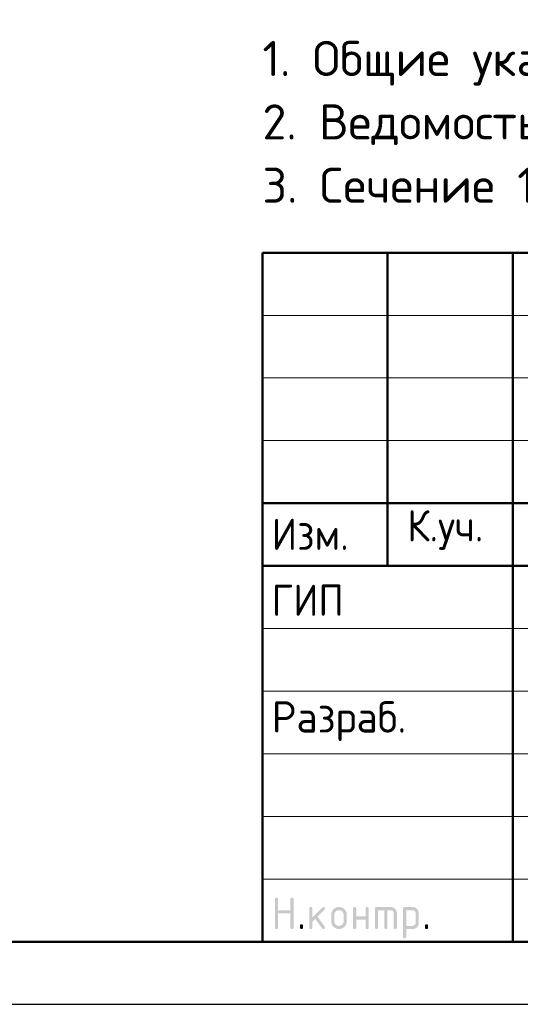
# Model space of a CAD drawing. Header units: millimetres. Extents: x 0 to 21000, y 0 to 14850.
# Tile 2 of 7: x 10530 to 12530, y 0 to 3930. Entities that reach past the tile are written whole.
import ezdxf

# ---------------------------------------------------------------- set-up
doc = ezdxf.new("R2010")
doc.units = ezdxf.units.MM
doc.layers.add('Standard', color=7, linetype='Continuous', lineweight=25)
doc.styles.add('ISOCPEUR', font='txt')

msp = doc.modelspace()

# ---------------------------------------------------------------- hatches: boundary and pattern name
at = {"layer": 'Standard', "linetype": 'Continuous', "lineweight": 25, "transparency": 33554687}
for points in [[(11549.5, 306.9), (11549.5, 419.4), (11549.5, 420.2), (11549.6, 420.9), (11549.7, 421.5), (11549.9, 422.1), (11550.1, 422.7), (11550.4, 423.2), (11550.7, 423.7), (11551.1, 424.1), (11551.5, 424.5), (11552, 424.8), (11552.5, 425.1), (11553.1, 425.3), (11553.6, 425.4), (11554.3, 425.5), (11555, 425.6), (11555.8, 425.6), (11556.6, 425.6), (11557.3, 425.5), (11558, 425.4), (11558.5, 425.3), (11559.1, 425.1), (11559.6, 424.8), (11560.1, 424.5), (11560.5, 424.1), (11560.9, 423.7), (11561.2, 423.2), (11561.5, 422.7), (11561.7, 422.1), (11561.9, 421.5), (11562, 420.9), (11562.1, 420.2), (11562.1, 419.4), (11562.1, 375.7), (11611.9, 375.7), (11611.9, 419.4), (11611.9, 420.2), (11612, 420.9), (11612.1, 421.5), (11612.3, 422.1), (11612.5, 422.7), (11612.8, 423.2), (11613.1, 423.7), (11613.5, 424.1), (11613.9, 424.5), (11614.4, 424.8), (11614.9, 425.1), (11615.4, 425.3), (11616, 425.4), (11616.7, 425.5), (11617.4, 425.6), (11618.2, 425.6), (11619, 425.6), (11619.7, 425.5), (11620.3, 425.4), (11620.9, 425.3), (11621.5, 425.1), (11622, 424.8), (11622.5, 424.5), (11622.9, 424.1), (11623.3, 423.7), (11623.6, 423.2), (11623.9, 422.7), (11624.1, 422.1), (11624.3, 421.5), (11624.3, 420.9), (11624.4, 420.2), (11624.4, 419.4), (11624.4, 306.9), (11624.4, 306.1), (11624.3, 305.4), (11624.3, 304.7), (11624.1, 304.2), (11623.9, 303.6), (11623.6, 303.1), (11623.3, 302.6), (11622.9, 302.2), (11622.5, 301.8), (11622, 301.5), (11621.5, 301.2), (11620.9, 301), (11620.3, 300.8), (11619.7, 300.7), (11619, 300.6), (11618.2, 300.6), (11617.4, 300.6), (11616.7, 300.7), (11616, 300.8), (11615.4, 301), (11614.9, 301.2), (11614.4, 301.5), (11613.9, 301.8), (11613.5, 302.2), (11613.1, 302.6), (11612.8, 303.1), (11612.5, 303.6), (11612.3, 304.2), (11612.1, 304.7), (11612, 305.4), (11611.9, 306.1), (11611.9, 306.9), (11611.9, 363.1), (11562.1, 363.1), (11562.1, 306.9), (11562.1, 306.1), (11562, 305.4), (11561.9, 304.7), (11561.7, 304.2), (11561.5, 303.6), (11561.2, 303.1), (11560.9, 302.6), (11560.5, 302.2), (11560.1, 301.8), (11559.6, 301.5), (11559.1, 301.2), (11558.5, 301), (11558, 300.8), (11557.3, 300.7), (11556.6, 300.6), (11555.8, 300.6), (11555, 300.6), (11554.3, 300.7), (11553.6, 300.8), (11553.1, 301), (11552.5, 301.2), (11552, 301.5), (11551.5, 301.8), (11551.1, 302.2), (11550.7, 302.6), (11550.4, 303.1), (11550.1, 303.6), (11549.9, 304.2), (11549.7, 304.7), (11549.6, 305.4), (11549.5, 306.1)], [(11699.5, 347), (11738.8, 386.3), (11739.2, 386.7), (11739.7, 387.1), (11740.2, 387.4), (11740.8, 387.6), (11741.3, 387.9), (11741.9, 388), (11742.5, 388.1), (11743.2, 388.1), (11744, 388.1), (11744.7, 388), (11745.4, 387.9), (11745.9, 387.7), (11746.5, 387.5), (11747, 387.2), (11747.5, 386.9), (11747.9, 386.5), (11748.3, 386.1), (11748.6, 385.6), (11748.9, 385.1), (11749.1, 384.6), (11749.3, 384), (11749.4, 383.3), (11749.5, 382.6), (11749.5, 381.8), (11749.5, 381.2), (11749.3, 380.6), (11749.2, 380.1), (11749, 379.5), (11748.7, 379), (11748.4, 378.5), (11748, 378), (11747.6, 377.5), (11720.1, 350), (11748.2, 310.5), (11748.8, 309.6), (11749.1, 308.7), (11749.5, 307.8), (11749.5, 306.8), (11749.5, 306), (11749.4, 305.4), (11749.3, 304.7), (11749.1, 304.1), (11748.9, 303.5), (11748.6, 303), (11748.3, 302.6), (11747.9, 302.2), (11747.5, 301.8), (11747, 301.5), (11746.5, 301.2), (11745.9, 301), (11745.4, 300.8), (11744.7, 300.7), (11744, 300.6), (11743.2, 300.6), (11742.4, 300.6), (11741.6, 300.8), (11740.9, 301), (11740.2, 301.3), (11739.6, 301.6), (11739, 302.1), (11738.5, 302.6), (11738, 303.3), (11711.1, 341.1), (11699.5, 329.4), (11699.5, 306.9), (11699.5, 306.1), (11699.4, 305.4), (11699.3, 304.7), (11699.1, 304.2), (11698.9, 303.6), (11698.6, 303.1), (11698.3, 302.6), (11697.9, 302.2), (11697.5, 301.8), (11697, 301.5), (11696.5, 301.2), (11696, 301), (11695.4, 300.8), (11694.7, 300.7), (11694, 300.6), (11693.2, 300.6), (11692.4, 300.6), (11691.7, 300.7), (11691.1, 300.8), (11690.5, 301), (11689.9, 301.2), (11689.4, 301.5), (11688.9, 301.8), (11688.5, 302.2), (11688.1, 302.6), (11687.8, 303.1), (11687.5, 303.6), (11687.3, 304.2), (11687.1, 304.7), (11687, 305.4), (11687, 306.1), (11687, 306.9), (11687, 381.8), (11687, 382.6), (11687, 383.3), (11687.1, 384), (11687.3, 384.6), (11687.5, 385.1), (11687.8, 385.6), (11688.1, 386.1), (11688.5, 386.5), (11688.9, 386.9), (11689.4, 387.2), (11689.9, 387.5), (11690.5, 387.7), (11691.1, 387.9), (11691.7, 388), (11692.4, 388.1), (11693.2, 388.1), (11694, 388.1), (11694.7, 388), (11695.4, 387.9), (11696, 387.7), (11696.5, 387.5), (11697, 387.2), (11697.5, 386.9), (11697.9, 386.5), (11698.3, 386.1), (11698.6, 385.6), (11698.9, 385.1), (11699.1, 384.6), (11699.3, 384), (11699.4, 383.3), (11699.5, 382.6), (11699.5, 381.8)], [(11874.3, 338.1), (11874.3, 306.9), (11874.3, 306.1), (11874.2, 305.4), (11874.1, 304.7), (11873.9, 304.2), (11873.7, 303.6), (11873.5, 303.1), (11873.2, 302.6), (11872.8, 302.2), (11872.4, 301.8), (11871.9, 301.5), (11871.4, 301.2), (11870.8, 301), (11870.2, 300.8), (11869.5, 300.7), (11868.9, 300.6), (11868.1, 300.6), (11867.3, 300.6), (11866.6, 300.7), (11865.9, 300.8), (11865.3, 301), (11864.7, 301.2), (11864.3, 301.5), (11863.8, 301.8), (11863.4, 302.2), (11863, 302.6), (11862.7, 303.1), (11862.4, 303.6), (11862.2, 304.2), (11862, 304.7), (11861.9, 305.4), (11861.8, 306.1), (11861.8, 306.9), (11861.8, 381.8), (11861.8, 382.6), (11861.9, 383.3), (11862, 384), (11862.2, 384.6), (11862.4, 385.1), (11862.7, 385.6), (11863, 386.1), (11863.4, 386.5), (11863.8, 386.9), (11864.3, 387.2), (11864.7, 387.5), (11865.3, 387.7), (11865.9, 387.9), (11866.6, 388), (11867.3, 388.1), (11868.1, 388.1), (11868.9, 388.1), (11869.5, 388), (11870.2, 387.9), (11870.8, 387.7), (11871.4, 387.5), (11871.9, 387.2), (11872.4, 386.9), (11872.8, 386.5), (11873.2, 386.1), (11873.5, 385.6), (11873.7, 385.2), (11873.9, 384.6), (11874.1, 384), (11874.2, 383.3), (11874.3, 382.6), (11874.3, 381.8), (11874.3, 350.6), (11911.7, 350.6), (11911.7, 381.8), (11911.7, 382.6), (11911.8, 383.3), (11911.9, 384), (11912.1, 384.6), (11912.3, 385.2), (11912.6, 385.6), (11912.8, 386.1), (11913.2, 386.5), (11913.6, 386.9), (11914.1, 387.2), (11914.6, 387.5), (11915.2, 387.7), (11915.8, 387.9), (11916.5, 388), (11917.1, 388.1), (11917.9, 388.1), (11918.7, 388.1), (11919.4, 388), (11920.1, 387.9), (11920.7, 387.7), (11921.3, 387.5), (11921.7, 387.2), (11922.2, 386.9), (11922.6, 386.5), (11923, 386.1), (11923.3, 385.6), (11923.6, 385.1), (11923.8, 384.6), (11924, 384), (11924.1, 383.3), (11924.2, 382.6), (11924.2, 381.8), (11924.2, 306.9), (11924.2, 306.1), (11924.1, 305.4), (11924, 304.7), (11923.8, 304.2), (11923.6, 303.6), (11923.3, 303.1), (11923, 302.6), (11922.6, 302.2), (11922.2, 301.8), (11921.7, 301.5), (11921.3, 301.2), (11920.7, 301), (11920.1, 300.8), (11919.4, 300.7), (11918.7, 300.6), (11917.9, 300.6), (11917.1, 300.6), (11916.5, 300.7), (11915.8, 300.8), (11915.2, 301), (11914.6, 301.2), (11914.1, 301.5), (11913.6, 301.8), (11913.2, 302.2), (11912.8, 302.6), (11912.6, 303.1), (11912.3, 303.6), (11912.1, 304.2), (11911.9, 304.7), (11911.8, 305.4), (11911.7, 306.1), (11911.7, 306.9), (11911.7, 338.1)], [(11955.5, 388.1), (12011.7, 388.1), (12013, 388.1), (12014.2, 388), (12015.5, 387.8), (12016.7, 387.6), (12017.9, 387.4), (12019.1, 387.1), (12020.2, 386.7), (12021.3, 386.3), (12022.4, 385.8), (12023.5, 385.2), (12024.5, 384.7), (12025.5, 384), (12026.6, 383.3), (12027.5, 382.5), (12028.5, 381.7), (12029.4, 380.8), (12030.3, 379.9), (12031.1, 378.9), (12031.9, 378), (12032.6, 376.9), (12033.3, 375.9), (12033.8, 374.9), (12034.4, 373.8), (12034.8, 372.7), (12035.3, 371.6), (12035.6, 370.5), (12036, 369.3), (12036.2, 368.1), (12036.4, 366.9), (12036.6, 365.6), (12036.7, 364.4), (12036.7, 363.1), (12036.7, 306.9), (12036.7, 306.1), (12036.6, 305.4), (12036.5, 304.7), (12036.3, 304.2), (12036.1, 303.6), (12035.8, 303.1), (12035.5, 302.6), (12035.1, 302.2), (12034.7, 301.8), (12034.2, 301.5), (12033.7, 301.2), (12033.1, 301), (12032.6, 300.8), (12031.9, 300.7), (12031.2, 300.6), (12030.4, 300.6), (12029.6, 300.6), (12028.9, 300.7), (12028.3, 300.8), (12027.7, 301), (12027.1, 301.2), (12026.6, 301.5), (12026.1, 301.8), (12025.7, 302.2), (12025.3, 302.6), (12025, 303.1), (12024.7, 303.6), (12024.5, 304.2), (12024.3, 304.7), (12024.2, 305.4), (12024.1, 306.1), (12024.1, 306.9), (12024.1, 363.1), (12024.1, 364.4), (12023.9, 365.6), (12023.7, 366.8), (12023.2, 367.9), (12022.8, 369), (12022.1, 370.1), (12021.5, 371.1), (12020.6, 372), (12019.7, 372.9), (12018.7, 373.5), (12017.7, 374.2), (12016.5, 374.7), (12015.4, 375.1), (12014.2, 375.3), (12013, 375.5), (12011.7, 375.5), (11999.2, 375.5), (11999.2, 306.9), (11999.2, 306.1), (11999.1, 305.4), (11999, 304.7), (11998.8, 304.2), (11998.6, 303.6), (11998.3, 303.1), (11998, 302.6), (11997.7, 302.2), (11997.3, 301.8), (11996.8, 301.5), (11996.3, 301.2), (11995.7, 301), (11995.1, 300.8), (11994.4, 300.7), (11993.7, 300.6), (11993, 300.6), (11992.2, 300.6), (11991.5, 300.7), (11990.8, 300.8), (11990.2, 301), (11989.6, 301.2), (11989.1, 301.5), (11988.7, 301.8), (11988.3, 302.2), (11987.9, 302.6), (11987.6, 303.1), (11987.3, 303.6), (11987.1, 304.2), (11986.9, 304.7), (11986.8, 305.4), (11986.7, 306.1), (11986.7, 306.9), (11986.7, 375.5), (11961.8, 375.5), (11961.8, 306.9), (11961.8, 306.1), (11961.7, 305.4), (11961.6, 304.7), (11961.4, 304.2), (11961.2, 303.6), (11960.9, 303.1), (11960.6, 302.6), (11960.2, 302.2), (11959.8, 301.8), (11959.3, 301.5), (11958.8, 301.2), (11958.2, 301), (11957.7, 300.8), (11957, 300.7), (11956.3, 300.6), (11955.5, 300.6), (11954.7, 300.6), (11954, 300.7), (11953.4, 300.8), (11952.8, 301), (11952.2, 301.2), (11951.7, 301.5), (11951.2, 301.8), (11950.8, 302.2), (11950.4, 302.6), (11950.1, 303.1), (11949.8, 303.6), (11949.6, 304.2), (11949.4, 304.7), (11949.3, 305.4), (11949.2, 306.1), (11949.2, 306.9), (11949.2, 381.8), (11949.2, 382.6), (11949.3, 383.3), (11949.4, 384), (11949.6, 384.6), (11949.8, 385.1), (11950.1, 385.6), (11950.4, 386.1), (11950.8, 386.5), (11951.2, 386.9), (11951.7, 387.2), (11952.2, 387.5), (11952.8, 387.7), (11953.3, 387.9), (11954, 388), (11954.7, 388.1)], [(11649.5, 313.2), (11649.5, 313.9), (11649.6, 314.6), (11649.7, 315.3), (11649.9, 315.9), (11650.1, 316.5), (11650.4, 317), (11650.7, 317.5), (11651.1, 317.9), (11651.5, 318.3), (11651.9, 318.5), (11652.4, 318.8), (11653, 319), (11653.6, 319.2), (11654.3, 319.3), (11655, 319.4), (11655.8, 319.4), (11656.5, 319.4), (11657.2, 319.3), (11657.9, 319.2), (11658.5, 319), (11659.1, 318.8), (11659.6, 318.5), (11660.1, 318.3), (11660.4, 317.9), (11660.8, 317.5), (11661.1, 317), (11661.4, 316.5), (11661.6, 315.9), (11661.8, 315.3), (11661.9, 314.6), (11662, 313.9), (11662, 313.2), (11662, 306.9), (11662, 306.1), (11661.9, 305.4), (11661.8, 304.8), (11661.6, 304.2), (11661.4, 303.6), (11661.1, 303.1), (11660.8, 302.6), (11660.4, 302.2), (11660.1, 301.8), (11659.6, 301.5), (11659.1, 301.2), (11658.5, 301), (11657.9, 300.8), (11657.2, 300.7), (11656.5, 300.6), (11655.8, 300.6), (11655, 300.6), (11654.3, 300.7), (11653.6, 300.8), (11653, 301), (11652.4, 301.2), (11651.9, 301.5), (11651.5, 301.8), (11651.1, 302.2), (11650.7, 302.6), (11650.4, 303.1), (11650.1, 303.6), (11649.9, 304.2), (11649.7, 304.8), (11649.6, 305.4), (11649.5, 306.1), (11649.5, 306.9)], [(12149.1, 313.2), (12149.1, 313.9), (12149.2, 314.6), (12149.3, 315.3), (12149.5, 315.9), (12149.7, 316.5), (12150, 317), (12150.3, 317.5), (12150.7, 317.9), (12151.1, 318.3), (12151.6, 318.5), (12152.1, 318.8), (12152.7, 319), (12153.3, 319.2), (12153.9, 319.3), (12154.6, 319.4), (12155.4, 319.4), (12156.2, 319.4), (12156.9, 319.3), (12157.6, 319.2), (12158.2, 319), (12158.7, 318.8), (12159.2, 318.5), (12159.7, 318.3), (12160.1, 317.9), (12160.5, 317.5), (12160.8, 317), (12161.1, 316.5), (12161.3, 315.9), (12161.5, 315.3), (12161.6, 314.6), (12161.7, 313.9), (12161.7, 313.2), (12161.7, 306.9), (12161.7, 306.1), (12161.6, 305.4), (12161.5, 304.8), (12161.3, 304.2), (12161.1, 303.6), (12160.8, 303.1), (12160.5, 302.6), (12160.1, 302.2), (12159.7, 301.8), (12159.2, 301.5), (12158.7, 301.2), (12158.2, 301), (12157.6, 300.8), (12156.9, 300.7), (12156.2, 300.6), (12155.4, 300.6), (12154.6, 300.6), (12153.9, 300.7), (12153.3, 300.8), (12152.7, 301), (12152.1, 301.2), (12151.6, 301.5), (12151.1, 301.8), (12150.7, 302.2), (12150.3, 302.6), (12150, 303.1), (12149.7, 303.6), (12149.5, 304.2), (12149.3, 304.8), (12149.2, 305.4), (12149.1, 306.1), (12149.1, 306.9)]]:
    msp.add_hatch(color=7, dxfattribs=at).paths.add_polyline_path(points, flags=16)
h = msp.add_hatch(color=7, dxfattribs=at)
h.paths.add_polyline_path([(11774.4, 331.9), (11774.4, 356.8), (11774.4, 358.5), (11774.5, 360), (11774.7, 361.6), (11775, 363.1), (11775.2, 364.6), (11775.7, 366), (11776.1, 367.5), (11776.7, 368.9), (11777.2, 370.2), (11777.9, 371.6), (11778.7, 372.9), (11779.5, 374.1), (11780.4, 375.4), (11781.4, 376.6), (11782.4, 377.8), (11783.5, 378.9), (11784.6, 380.1), (11785.8, 381.1), (11787, 382.1), (11788.3, 382.9), (11789.6, 383.8), (11790.9, 384.5), (11792.2, 385.2), (11793.6, 385.8), (11795, 386.4), (11796.4, 386.8), (11797.8, 387.2), (11799.3, 387.5), (11800.8, 387.8), (11802.4, 387.9), (11804, 388.1), (11805.6, 388.1), (11807.2, 388.1), (11808.8, 387.9), (11810.4, 387.8), (11811.9, 387.5), (11813.4, 387.2), (11814.8, 386.8), (11816.3, 386.4), (11817.7, 385.8), (11819.1, 385.3), (11820.4, 384.5), (11821.7, 383.8), (11823, 383), (11824.2, 382.1), (11825.4, 381.2), (11826.6, 380.2), (11827.7, 379), (11828.9, 377.9), (11829.9, 376.7), (11830.8, 375.5), (11831.7, 374.3), (11832.5, 373), (11833.2, 371.7), (11833.9, 370.4), (11834.5, 369), (11835.1, 367.6), (11835.5, 366.1), (11835.9, 364.7), (11836.2, 363.2), (11836.5, 361.7), (11836.6, 360.1), (11836.8, 358.5), (11836.8, 356.8), (11836.8, 331.9), (11836.8, 330.2), (11836.6, 328.7), (11836.5, 327.1), (11836.2, 325.6), (11835.9, 324.1), (11835.5, 322.7), (11835.1, 321.2), (11834.5, 319.9), (11833.9, 318.5), (11833.2, 317.2), (11832.5, 315.8), (11831.6, 314.6), (11830.8, 313.3), (11829.8, 312.1), (11828.8, 310.9), (11827.6, 309.8), (11826.5, 308.6), (11825.3, 307.6), (11824.1, 306.6), (11822.8, 305.8), (11821.6, 304.9), (11820.3, 304.2), (11818.9, 303.5), (11817.6, 302.9), (11816.2, 302.4), (11814.7, 301.9), (11813.3, 301.5), (11811.8, 301.2), (11810.3, 300.9), (11808.7, 300.8), (11807.2, 300.6), (11805.6, 300.6), (11804, 300.6), (11802.4, 300.8), (11800.8, 300.9), (11799.3, 301.2), (11797.8, 301.5), (11796.4, 301.9), (11795, 302.4), (11793.6, 302.9), (11792.2, 303.5), (11790.9, 304.2), (11789.6, 304.9), (11788.3, 305.8), (11787, 306.6), (11785.8, 307.6), (11784.6, 308.6), (11783.5, 309.8), (11782.4, 310.9), (11781.4, 312.1), (11780.4, 313.3), (11779.5, 314.6), (11778.7, 315.8), (11777.9, 317.2), (11777.2, 318.5), (11776.7, 319.9), (11776.1, 321.2), (11775.7, 322.7), (11775.2, 324.1), (11775, 325.6), (11774.7, 327.1), (11774.5, 328.7), (11774.4, 330.2)], flags=16)
h.paths.add_polyline_path([(11824.2, 331.9), (11824.2, 356.9), (11824.2, 358.8), (11823.9, 360.6), (11823.6, 362.4), (11822.9, 364.1), (11822.2, 365.8), (11821.2, 367.3), (11820.1, 368.8), (11818.8, 370.2), (11817.4, 371.5), (11815.9, 372.6), (11814.4, 373.6), (11812.7, 374.3), (11811.1, 375), (11809.3, 375.3), (11807.5, 375.6), (11805.6, 375.6), (11803.6, 375.6), (11801.8, 375.3), (11800.1, 375), (11798.4, 374.3), (11796.8, 373.6), (11795.2, 372.6), (11793.7, 371.5), (11792.4, 370.2), (11791, 368.8), (11790, 367.3), (11789, 365.8), (11788.3, 364.1), (11787.6, 362.4), (11787.2, 360.6), (11786.9, 358.8), (11786.9, 356.9), (11786.9, 331.9), (11786.9, 329.9), (11787.2, 328.1), (11787.6, 326.3), (11788.3, 324.7), (11788.9, 323), (11790, 321.5), (11791, 320), (11792.3, 318.6), (11793.7, 317.2), (11795.2, 316.2), (11796.7, 315.2), (11798.3, 314.5), (11800, 313.8), (11801.8, 313.5), (11803.6, 313.2), (11805.6, 313.2), (11807.5, 313.2), (11809.3, 313.5), (11811.1, 313.9), (11812.7, 314.5), (11814.4, 315.2), (11815.9, 316.3), (11817.4, 317.3), (11818.8, 318.7), (11820.1, 320), (11821.2, 321.5), (11822.2, 323.1), (11822.9, 324.7), (11823.6, 326.4), (11823.9, 328.2), (11824.2, 330)])
h = msp.add_hatch(color=7, dxfattribs=at)
h.paths.add_polyline_path([(12061.7, 381.8), (12061.7, 382.6), (12061.8, 383.3), (12061.9, 384), (12062.1, 384.6), (12062.3, 385.1), (12062.6, 385.6), (12062.9, 386.1), (12063.3, 386.5), (12063.7, 386.9), (12064.2, 387.2), (12064.6, 387.5), (12065.2, 387.7), (12065.8, 387.9), (12066.5, 388), (12067.2, 388.1), (12068, 388.1), (12099.1, 388.1), (12100.5, 388.1), (12101.7, 388), (12103, 387.8), (12104.2, 387.6), (12105.4, 387.4), (12106.6, 387.1), (12107.7, 386.7), (12108.8, 386.3), (12109.9, 385.8), (12111, 385.2), (12112, 384.7), (12113, 384), (12114.1, 383.3), (12115, 382.5), (12116, 381.7), (12116.9, 380.8), (12117.8, 379.9), (12118.6, 379), (12119.4, 378), (12120, 377), (12120.7, 376), (12121.3, 374.9), (12121.8, 373.9), (12122.3, 372.8), (12122.7, 371.7), (12123.1, 370.5), (12123.4, 369.4), (12123.6, 368.1), (12123.9, 366.9), (12124, 365.7), (12124.1, 364.4), (12124.1, 363.1), (12124.1, 325.6), (12124.1, 324.3), (12124, 323.1), (12123.9, 321.8), (12123.6, 320.6), (12123.4, 319.4), (12123.1, 318.3), (12122.7, 317.1), (12122.3, 316), (12121.8, 314.9), (12121.3, 313.8), (12120.7, 312.8), (12120, 311.8), (12119.4, 310.8), (12118.6, 309.8), (12117.8, 308.8), (12116.9, 307.9), (12116, 307), (12115, 306.2), (12114.1, 305.4), (12113.1, 304.7), (12112.1, 304.1), (12111, 303.5), (12109.9, 302.9), (12108.8, 302.5), (12107.7, 302), (12106.6, 301.7), (12105.4, 301.3), (12104.2, 301.1), (12103, 300.9), (12101.7, 300.8), (12100.5, 300.6), (12099.2, 300.6), (12074.2, 300.6), (12074.2, 269.4), (12074.2, 268.7), (12074.1, 268), (12074, 267.3), (12073.8, 266.7), (12073.7, 266.1), (12073.4, 265.6), (12073.1, 265.1), (12072.7, 264.7), (12072.3, 264.4), (12071.8, 264.1), (12071.3, 263.8), (12070.7, 263.6), (12070.1, 263.4), (12069.4, 263.3), (12068.8, 263.2), (12068, 263.2), (12067.2, 263.2), (12066.5, 263.3), (12065.8, 263.4), (12065.2, 263.6), (12064.7, 263.8), (12064.2, 264.1), (12063.7, 264.4), (12063.3, 264.8), (12062.9, 265.1), (12062.6, 265.6), (12062.3, 266.1), (12062.1, 266.7), (12061.9, 267.3), (12061.8, 268), (12061.7, 268.7), (12061.7, 269.4)], flags=16)
h.paths.add_polyline_path([(12074.2, 375.5), (12074.2, 313.2), (12099.1, 313.2), (12100.4, 313.2), (12101.6, 313.4), (12102.8, 313.6), (12103.9, 314.1), (12105, 314.5), (12106, 315.2), (12107, 315.9), (12107.9, 316.8), (12108.9, 317.7), (12109.5, 318.7), (12110.2, 319.7), (12110.7, 320.8), (12111.1, 321.9), (12111.4, 323.1), (12111.6, 324.3), (12111.6, 325.6), (12111.6, 363.1), (12111.6, 364.4), (12111.4, 365.6), (12111.1, 366.8), (12110.7, 367.9), (12110.2, 369.1), (12109.6, 370.1), (12108.9, 371.1), (12108, 372), (12107.1, 372.9), (12106.1, 373.5), (12105.1, 374.2), (12104, 374.7), (12102.9, 375.1), (12101.7, 375.3), (12100.5, 375.5), (12099.1, 375.5)])

# ---------------------------------------------------------------- linework, layer by layer
at = {"layer": 'Standard', "color": 7, "linetype": 'Continuous', "lineweight": 50, "transparency": 33554687}
for p, q in [((11500, 250), (11500, 3000)), ((11500, 3000), (20750, 3000)), ((12000, 1750), (12000, 3000)), ((12500, 250), (12500, 3000)), ((11500, 2000), (14750, 2000)), ((11500, 2000), (14750, 2000)), ((11500, 1750), (14750, 1750)), ((11500, 1750), (14750, 1750))]:
    msp.add_line(p, q, dxfattribs=at)
at = {"layer": 'Standard', "color": 7, "linetype": 'Continuous', "lineweight": 13, "transparency": 33554687}
for p, q in [((11500, 2750), (14750, 2750)), ((11500, 2500), (14750, 2500)), ((11500, 2250), (14750, 2250)), ((11500, 1500), (14750, 1500)), ((11500, 1250), (14750, 1250)), ((11500, 1250), (14750, 1250)), ((11500, 1000), (14750, 1000)), ((11500, 1000), (14750, 1000)), ((11500, 750), (14750, 750)), ((11500, 500), (14750, 500))]:
    msp.add_line(p, q, dxfattribs=at)
at = {"layer": 'Standard', "color": 7, "linetype": 'Continuous', "lineweight": 25, "transparency": 33554687}
msp.add_line((11500, 250), (20750, 250), dxfattribs=at)
msp.add_line((11500, 250), (20750, 250), dxfattribs=at)
msp.add_line((11500, 250), (20750, 250), dxfattribs=at)
msp.add_lwpolyline([(0, 0), (21000, 0), (21000, 14850), (0, 14850), (0, 0)], close=True, dxfattribs=at)
at = {"layer": 'Standard', "color": 7, "linetype": 'Continuous', "lineweight": 13, "transparency": 33554687}
msp.add_lwpolyline([(21000, 14850), (0, 14850), (0, 0), (21000, 0), (21000, 14850)], dxfattribs=at)
at = {"layer": 'Standard', "color": 7, "linetype": 'Continuous', "lineweight": 50, "transparency": 33554687}
msp.add_lwpolyline([(1000, 14600), (20750, 14600), (20750, 250), (1000, 250), (1000, 14600)], close=True, dxfattribs=at)
at = {"layer": 'Standard', "color": 7, "linetype": 'Continuous', "lineweight": 25, "transparency": 33554687}
msp.add_lwpolyline([(20750, 3000), (11500, 3000), (11500, 250), (20750, 250), (20750, 3000)], dxfattribs=at)

# ---------------------------------------------------------------- texts
at = {"layer": 'Standard', "color": 7, "linetype": 'Continuous', "lineweight": 13, "transparency": 33554687, "insert": (11500, 3845.3), "char_height": 140, "width": 6589.45, "attachment_point": 1, "line_spacing_factor": 1.084337}
msp.add_mtext('\\A1;{\\fISOCPEUR|i0|b0;\\H139.999998;\\W1.000000;\\C7;1. Общие указания см. лист 1}\\P{\\fISOCPEUR|i0|b0;\\H139.999998;\\W1.000000;\\C7;2. Ведомость деталей см. лист 21. Ведомость расхода стали см. лист 1.1}\\P{\\fISOCPEUR|i0|b0;\\H139.999998;\\W1.000000;\\C7;3. Сечение 1-1 см. лист 21, сечения а-а...г-г см. лист 6}\\P', dxfattribs=at)
at = {"layer": 'Standard', "color": 7, "linetype": 'Continuous', "lineweight": 25, "transparency": 33554687, "char_height": 125, "attachment_point": 7, "style": 'ISOCPEUR'}
for s, insert, width in [('\\W0.93;Изм.', (11537, 1813.8), 376.448), ('\\W0.93;К.уч.', (12078, 1813.8), 408.006), ('\\W0.92;ГИП', (11537, 1550.6), 344.81), ('\\W0.96;Разраб.', (11537, 1050.6), 653.281)]:
    msp.add_mtext(s, dxfattribs=dict(at, insert=insert, width=width))

doc.saveas('drawing.dxf')
